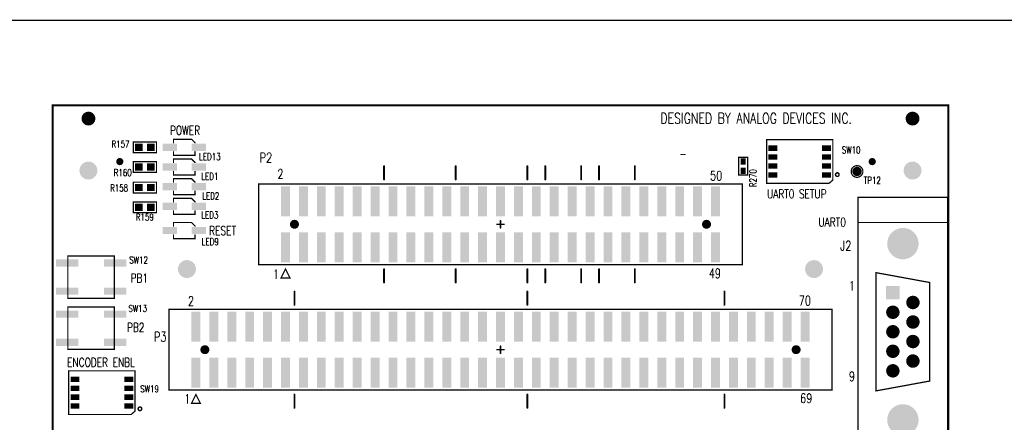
# Model space of a CAD drawing. Extents: x -3908 to 11948, y -2965 to 7442.
# Tile 35 of 42: x -384 to 5112, y 5195 to 7442. Entities that reach past the tile are written whole.
import ezdxf
from ezdxf.enums import TextEntityAlignment as Align

# ---------------------------------------------------------------- set-up
doc = ezdxf.new("R2010")
doc.units = 0
doc.header["$MEASUREMENT"] = 0
doc.layers.get('0').update_dxf_attribs({"linetype": 'CONTINUOUS'})
for name, color, linetype in [('2D_LINE_00', 7, 'CONTINUOUS'), ('2D_LINE_26', 7, 'CONTINUOUS'), ('BOARD_OUTLINE_00', 7, 'CONTINUOUS'), ('PADS_TOP', 9, 'CONTINUOUS'), ('PADS_XR_27', 7, 'CONTINUOUS'), ('PART_NAME_01', 7, 'CONTINUOUS'), ('PART_TOP_2DLINE_00', 7, 'CONTINUOUS'), ('PART_TOP_2DLINE_01', 7, 'CONTINUOUS'), ('TEXT_26', 7, 'CONTINUOUS')]:
    doc.layers.add(name, color=color, linetype=linetype)
doc.styles.add('W5', font='simplex', dxfattribs={"width": 0.75})
doc.styles.add('W7', font='simplex', dxfattribs={"width": 0.75})
doc.styles.add('W8', font='simplex', dxfattribs={"width": 0.75})

# ---------------------------------------------------------------- blocks, each defined once
blk = doc.blocks.new('SMOOTH_11$11')
at = {"const_width": 5.55}
blk.add_lwpolyline([(-2.8, 0, 1), (2.8, 0, 1)], format="xyb", close=True, dxfattribs=at)
blk = doc.blocks.new('BOARD_167')
at = {"layer": 'BOARD_OUTLINE_00', "const_width": 11.1}
blk.add_lwpolyline([(0, 165), (0, 7495), (5000, 7495), (5000, 165)], close=True, dxfattribs=at)
at = {"layer": 'BOARD_OUTLINE_00'}
for p in [(0, 7495), (5000, 7495)]:
    blk.add_blockref('SMOOTH_11$11', p, dxfattribs=at)
blk = doc.blocks.new('DRAWING_64')
at = {"layer": '2D_LINE_00', "const_width": 7}
blk.add_lwpolyline([(355, -6.25), (16205, -6.25), (16205, -10406.25), (355, -10406.25)], close=True, dxfattribs=at)
blk = doc.blocks.new('SMOOTH_10')
at = {"const_width": 5}
blk.add_lwpolyline([(-2.5, 0, 1), (2.5, 0, 1)], format="xyb", close=True, dxfattribs=at)
blk = doc.blocks.new('DRAWING_126')
at = {"layer": '2D_LINE_26', "const_width": 10}
blk.add_lwpolyline([(0, 0), (0, -75)], dxfattribs=at)
at = {"layer": '2D_LINE_26'}
for p in [(0, 0), (0, -75)]:
    blk.add_blockref('SMOOTH_10', p, dxfattribs=at)
blk = doc.blocks.new('DRAWING_127')
at = {"layer": '2D_LINE_26', "const_width": 10}
blk.add_lwpolyline([(0, 0), (0, -75)], dxfattribs=at)
at = {"layer": '2D_LINE_26'}
for p in [(0, 0), (0, -75)]:
    blk.add_blockref('SMOOTH_10', p, dxfattribs=at)
blk = doc.blocks.new('DRAWING_128')
at = {"layer": '2D_LINE_26', "const_width": 10}
blk.add_lwpolyline([(0, 0), (0, -75)], dxfattribs=at)
at = {"layer": '2D_LINE_26'}
for p in [(0, 0), (0, -75)]:
    blk.add_blockref('SMOOTH_10', p, dxfattribs=at)
blk = doc.blocks.new('DRAWING_129')
at = {"layer": '2D_LINE_26', "const_width": 10}
blk.add_lwpolyline([(0, 0), (0, -75)], dxfattribs=at)
at = {"layer": '2D_LINE_26'}
for p in [(0, 0), (0, -75)]:
    blk.add_blockref('SMOOTH_10', p, dxfattribs=at)
blk = doc.blocks.new('DRAWING_130')
at = {"layer": '2D_LINE_26', "const_width": 10}
blk.add_lwpolyline([(0, 0), (0, -75)], dxfattribs=at)
at = {"layer": '2D_LINE_26'}
for p in [(0, 0), (0, -75)]:
    blk.add_blockref('SMOOTH_10', p, dxfattribs=at)
blk = doc.blocks.new('DRAWING_131')
at = {"layer": '2D_LINE_26', "const_width": 10}
blk.add_lwpolyline([(0, 0), (0, -75)], dxfattribs=at)
at = {"layer": '2D_LINE_26'}
for p in [(0, 0), (0, -75)]:
    blk.add_blockref('SMOOTH_10', p, dxfattribs=at)
blk = doc.blocks.new('DRAWING_132')
at = {"layer": '2D_LINE_26', "const_width": 10}
blk.add_lwpolyline([(0, 0), (0, -75)], dxfattribs=at)
at = {"layer": '2D_LINE_26'}
for p in [(0, 0), (0, -75)]:
    blk.add_blockref('SMOOTH_10', p, dxfattribs=at)
blk = doc.blocks.new('DRAWING_133')
at = {"layer": '2D_LINE_26', "const_width": 10}
blk.add_lwpolyline([(0, 0), (0, -75)], dxfattribs=at)
at = {"layer": '2D_LINE_26'}
for p in [(0, 0), (0, -75)]:
    blk.add_blockref('SMOOTH_10', p, dxfattribs=at)
blk = doc.blocks.new('DRAWING_134')
at = {"layer": '2D_LINE_26', "const_width": 10}
blk.add_lwpolyline([(0, 0), (0, -75)], dxfattribs=at)
at = {"layer": '2D_LINE_26'}
for p in [(0, 0), (0, -75)]:
    blk.add_blockref('SMOOTH_10', p, dxfattribs=at)
blk = doc.blocks.new('DRAWING_135')
at = {"layer": '2D_LINE_26', "const_width": 10}
blk.add_lwpolyline([(0, 0), (0, -75)], dxfattribs=at)
at = {"layer": '2D_LINE_26'}
for p in [(0, 0), (0, -75)]:
    blk.add_blockref('SMOOTH_10', p, dxfattribs=at)
blk = doc.blocks.new('DRAWING_136')
at = {"layer": '2D_LINE_26', "const_width": 10}
blk.add_lwpolyline([(0, 0), (0, -75)], dxfattribs=at)
at = {"layer": '2D_LINE_26'}
for p in [(0, 0), (0, -75)]:
    blk.add_blockref('SMOOTH_10', p, dxfattribs=at)
blk = doc.blocks.new('DRAWING_137')
at = {"layer": '2D_LINE_26', "const_width": 10}
blk.add_lwpolyline([(0, 0), (0, -75)], dxfattribs=at)
at = {"layer": '2D_LINE_26'}
for p in [(0, 0), (0, -75)]:
    blk.add_blockref('SMOOTH_10', p, dxfattribs=at)
blk = doc.blocks.new('DRAWING_138')
at = {"layer": '2D_LINE_26', "const_width": 10}
blk.add_lwpolyline([(0, 0), (0, -75)], dxfattribs=at)
at = {"layer": '2D_LINE_26'}
for p in [(0, 0), (0, -75)]:
    blk.add_blockref('SMOOTH_10', p, dxfattribs=at)
blk = doc.blocks.new('DRAWING_139')
at = {"layer": '2D_LINE_26', "const_width": 10}
blk.add_lwpolyline([(0, 0), (0, -75)], dxfattribs=at)
at = {"layer": '2D_LINE_26'}
for p in [(0, 0), (0, -75)]:
    blk.add_blockref('SMOOTH_10', p, dxfattribs=at)
blk = doc.blocks.new('DRAWING_140')
at = {"layer": '2D_LINE_26', "const_width": 10}
blk.add_lwpolyline([(0, 0), (0, -75)], dxfattribs=at)
at = {"layer": '2D_LINE_26'}
for p in [(0, 0), (0, -75)]:
    blk.add_blockref('SMOOTH_10', p, dxfattribs=at)
blk = doc.blocks.new('DRAWING_141')
at = {"layer": '2D_LINE_26', "const_width": 10}
blk.add_lwpolyline([(0, 0), (0, -75)], dxfattribs=at)
at = {"layer": '2D_LINE_26'}
for p in [(0, 0), (0, -75)]:
    blk.add_blockref('SMOOTH_10', p, dxfattribs=at)
blk = doc.blocks.new('DRAWING_142')
at = {"layer": '2D_LINE_26', "const_width": 10}
blk.add_lwpolyline([(0, 0), (0, -75)], dxfattribs=at)
at = {"layer": '2D_LINE_26'}
for p in [(0, 0), (0, -75)]:
    blk.add_blockref('SMOOTH_10', p, dxfattribs=at)
blk = doc.blocks.new('DRAWING_143')
at = {"layer": '2D_LINE_26', "const_width": 10}
blk.add_lwpolyline([(0, 0), (0, -75)], dxfattribs=at)
at = {"layer": '2D_LINE_26'}
for p in [(0, 0), (0, -75)]:
    blk.add_blockref('SMOOTH_10', p, dxfattribs=at)
blk = doc.blocks.new('DRAWING_144')
at = {"layer": '2D_LINE_26', "const_width": 10}
blk.add_lwpolyline([(0, 0), (0, -75)], dxfattribs=at)
at = {"layer": '2D_LINE_26'}
for p in [(0, 0), (0, -75)]:
    blk.add_blockref('SMOOTH_10', p, dxfattribs=at)
blk = doc.blocks.new('DRAWING_145')
at = {"layer": '2D_LINE_26', "const_width": 10}
blk.add_lwpolyline([(0, 0), (0, -75)], dxfattribs=at)
at = {"layer": '2D_LINE_26'}
for p in [(0, 0), (0, -75)]:
    blk.add_blockref('SMOOTH_10', p, dxfattribs=at)
blk = doc.blocks.new('DRAWING_250')
at = {"layer": '2D_LINE_26', "const_width": 8}
blk.add_lwpolyline([(10, 0, 1), (-10, 0, 1)], format="xyb", close=True, dxfattribs=at)
blk = doc.blocks.new('DRAWING_251')
at = {"layer": '2D_LINE_26', "const_width": 8}
blk.add_lwpolyline([(10, 0, 1), (-10, 0, 1)], format="xyb", close=True, dxfattribs=at)
blk = doc.blocks.new('SMOOTH_8')
at = {"const_width": 4}
blk.add_lwpolyline([(-2, 0, 1), (2, 0, 1)], format="xyb", close=True, dxfattribs=at)
blk = doc.blocks.new('DRAWING_273')
at = {"layer": '2D_LINE_26', "const_width": 8}
for points in [[(0, 0), (-20, 0)], [(0, 0), (0, 20)], [(0, 0), (0, -20)], [(0, 0), (20, 0)]]:
    blk.add_lwpolyline(points, dxfattribs=at)
at = {"layer": '2D_LINE_26'}
for p in [(-20, 0), (0, 20), (0, 0), (0, 0), (0, 0), (0, 0), (20, 0), (0, -20)]:
    blk.add_blockref('SMOOTH_8', p, dxfattribs=at)
blk = doc.blocks.new('DRAWING_274')
at = {"layer": '2D_LINE_26', "const_width": 8}
for points in [[(0, 0), (-20, 0)], [(0, 0), (0, 20)], [(0, 0), (0, -20)], [(0, 0), (20, 0)]]:
    blk.add_lwpolyline(points, dxfattribs=at)
at = {"layer": '2D_LINE_26'}
for p in [(-20, 0), (0, 20), (0, 0), (0, 0), (0, 0), (0, 0), (20, 0), (0, -20)]:
    blk.add_blockref('SMOOTH_8', p, dxfattribs=at)
blk = doc.blocks.new('SMOOTH_5')
at = {"const_width": 2.5}
blk.add_lwpolyline([(-1.25, 0, 1), (1.25, 0, 1)], format="xyb", close=True, dxfattribs=at)
blk = doc.blocks.new('DRAWING_539')
at = {"layer": '2D_LINE_26', "const_width": 5}
blk.add_lwpolyline([(2.5, 0), (12.5, 0)], dxfattribs=at)
at = {"layer": '2D_LINE_26'}
for p in [(2.5, 0), (12.5, 0)]:
    blk.add_blockref('SMOOTH_5', p, dxfattribs=at)
blk = doc.blocks.new('DRAWING_540')
at = {"layer": '2D_LINE_26', "const_width": 5}
blk.add_lwpolyline([(2.5, 0), (12.5, 0)], dxfattribs=at)
at = {"layer": '2D_LINE_26'}
for p in [(2.5, 0), (12.5, 0)]:
    blk.add_blockref('SMOOTH_5', p, dxfattribs=at)
blk = doc.blocks.new('PAD_6')
at = {"const_width": 50}
blk.add_lwpolyline([(0, -25, 1), (0, 25, 1)], format="xyb", close=True, dxfattribs=at)
blk = doc.blocks.new('STK_TOP_20')
at = {"layer": 'PADS_TOP'}
blk.add_blockref('PAD_6', (0, 0), dxfattribs=at)
blk = doc.blocks.new('SYM_TOP_8')
blk.add_blockref('STK_TOP_20', (0, 0))
blk = doc.blocks.new('PART_TOP_3')
blk.add_blockref('SYM_TOP_8', (0, 0))
blk = doc.blocks.new('PART_TOP_4')
blk.add_blockref('SYM_TOP_8', (0, 0))
blk = doc.blocks.new('STK_TOP_26')
at = {"layer": 'PADS_TOP'}
blk.add_blockref('PAD_6', (0, 0), dxfattribs=at)
blk = doc.blocks.new('SYM_TOP_10')
blk.add_blockref('STK_TOP_26', (0, 0))
blk = doc.blocks.new('PART_TOP_5')
blk.add_blockref('SYM_TOP_10', (0, 0))
blk = doc.blocks.new('PART_TOP_6')
blk.add_blockref('SYM_TOP_10', (0, 0))
blk = doc.blocks.new('SMOOTH_7')
at = {"const_width": 3.5}
blk.add_lwpolyline([(-1.75, 0, 1), (1.75, 0, 1)], format="xyb", close=True, dxfattribs=at)
blk = doc.blocks.new('PART_BODY_TOP_278')
at = {"layer": 'PART_TOP_2DLINE_01', "const_width": 7}
for points in [[(-750, 306), (750, 306), (750, -194), (-750, -194)], [(-330, -94), (330, -94), (275, 206), (-275, 206)]]:
    blk.add_lwpolyline(points, close=True, dxfattribs=at)
for points in [[(-610, 306), (-610, -194)], [(610, 306), (610, -194)]]:
    blk.add_lwpolyline(points, dxfattribs=at)
at = {"layer": 'PART_TOP_2DLINE_01'}
for p in [(-750, 306), (-610, 306), (610, 306), (750, 306), (-275, 206), (275, 206), (-330, -94), (330, -94), (-750, -194), (-610, -194), (610, -194), (750, -194)]:
    blk.add_blockref('SMOOTH_7', p, dxfattribs=at)
blk = doc.blocks.new('PAD_30')
at = {"const_width": 75}
blk.add_lwpolyline([(-37.5, 0), (37.5, 0)], dxfattribs=at)
blk = doc.blocks.new('STK_TOP_6')
at = {"layer": 'PADS_TOP'}
blk.add_blockref('PAD_30', (0, 0), dxfattribs=at)
blk = doc.blocks.new('PAD_29')
at = {"const_width": 37.5}
blk.add_lwpolyline([(0, -18.75, 1), (0, 18.75, 1)], format="xyb", close=True, dxfattribs=at)
blk = doc.blocks.new('STK_TOP_5')
at = {"layer": 'PADS_TOP'}
blk.add_blockref('PAD_29', (0, 0), dxfattribs=at)
blk = doc.blocks.new('PAD_8')
at = {"const_width": 87.5}
blk.add_lwpolyline([(0, -43.75, 1), (0, 43.75, 1)], format="xyb", close=True, dxfattribs=at)
blk = doc.blocks.new('STK_TOP_7')
at = {"layer": 'PADS_TOP'}
blk.add_blockref('PAD_8', (0, 0), dxfattribs=at)
blk = doc.blocks.new('SYM_TOP_4')
for name, p in [('PART_BODY_TOP_278', (0, 0)), ('STK_TOP_7', (-492, 56)), ('STK_TOP_5', (-163.5, 112)), ('STK_TOP_5', (-54.5, 112)), ('STK_TOP_5', (54.5, 112)), ('STK_TOP_5', (163.5, 112)), ('STK_TOP_7', (492, 56)), ('STK_TOP_6', (-218, 0)), ('STK_TOP_5', (-109, 0)), ('STK_TOP_5', (0, 0)), ('STK_TOP_5', (109, 0)), ('STK_TOP_5', (218, 0))]:
    blk.add_blockref(name, p)
blk = doc.blocks.new('PART_TOP_31')
blk.add_blockref('SYM_TOP_4', (0, 0))
at = {"layer": 'PART_NAME_01', "style": 'W7', "width": 0.75}
blk.add_text('J2', height=53.9, rotation=90, dxfattribs=at).set_placement((-480, -262.5), align=Align.MIDDLE_CENTER)
blk = doc.blocks.new('PART_BODY_TOP_285')
at = {"layer": 'PART_TOP_2DLINE_00', "const_width": 7}
for points in [[(-1350, 225), (1350, 225), (1350, -225), (-1350, -225)], [(-1200, -250), (-1175, -300), (-1225, -300)]]:
    blk.add_lwpolyline(points, close=True, dxfattribs=at)
at = {"layer": 'PART_TOP_2DLINE_00'}
for p in [(-1350, 225), (1350, 225), (-1350, -225), (-1200, -250), (1350, -225), (-1225, -300), (-1175, -300)]:
    blk.add_blockref('SMOOTH_7', p, dxfattribs=at)
blk = doc.blocks.new('PAD_44')
at = {"const_width": 50}
blk.add_lwpolyline([(-83.5, 0), (83.5, 0)], dxfattribs=at)
blk = doc.blocks.new('STK_TOP_27')
at = {"layer": 'PADS_TOP', "rotation": 90}
blk.add_blockref('PAD_44', (0, 0), dxfattribs=at)
blk = doc.blocks.new('PAD_4')
at = {"const_width": 25}
blk.add_lwpolyline([(0, -12.5, 1), (0, 12.5, 1)], format="xyb", close=True, dxfattribs=at)
blk = doc.blocks.new('STK_TOP_28')
at = {"layer": 'PADS_TOP'}
blk.add_blockref('PAD_4', (0, 0), dxfattribs=at)
blk = doc.blocks.new('SYM_TOP_11')
for name, p in [('PART_BODY_TOP_285', (0, 0)), ('STK_TOP_27', (-1200, 128)), ('STK_TOP_27', (-1100, 128)), ('STK_TOP_27', (-1000, 128)), ('STK_TOP_27', (-900, 128)), ('STK_TOP_27', (-800, 128)), ('STK_TOP_27', (-700, 128)), ('STK_TOP_27', (-600, 128)), ('STK_TOP_27', (-500, 128)), ('STK_TOP_27', (-400, 128)), ('STK_TOP_27', (-300, 128)), ('STK_TOP_27', (-200, 128)), ('STK_TOP_27', (-100, 128)), ('STK_TOP_27', (0, 128)), ('STK_TOP_27', (100, 128)), ('STK_TOP_27', (200, 128)), ('STK_TOP_27', (300, 128)), ('STK_TOP_27', (400, 128)), ('STK_TOP_27', (500, 128)), ('STK_TOP_27', (600, 128)), ('STK_TOP_27', (700, 128)), ('STK_TOP_27', (800, 128)), ('STK_TOP_27', (900, 128)), ('STK_TOP_27', (1000, 128)), ('STK_TOP_27', (1100, 128)), ('STK_TOP_27', (1200, 128)), ('STK_TOP_28', (-1150, 0)), ('STK_TOP_28', (1150, 0)), ('STK_TOP_27', (-1200, -129)), ('STK_TOP_27', (-1100, -129)), ('STK_TOP_27', (-1000, -129)), ('STK_TOP_27', (-900, -129)), ('STK_TOP_27', (-800, -129)), ('STK_TOP_27', (-700, -129)), ('STK_TOP_27', (-600, -129)), ('STK_TOP_27', (-500, -129)), ('STK_TOP_27', (-400, -129)), ('STK_TOP_27', (-300, -129)), ('STK_TOP_27', (-200, -129)), ('STK_TOP_27', (-100, -129)), ('STK_TOP_27', (0, -129)), ('STK_TOP_27', (100, -129)), ('STK_TOP_27', (200, -129)), ('STK_TOP_27', (300, -129)), ('STK_TOP_27', (400, -129)), ('STK_TOP_27', (500, -129)), ('STK_TOP_27', (600, -129)), ('STK_TOP_27', (700, -129)), ('STK_TOP_27', (800, -129)), ('STK_TOP_27', (900, -129)), ('STK_TOP_27', (1000, -129)), ('STK_TOP_27', (1100, -129)), ('STK_TOP_27', (1200, -129))]:
    blk.add_blockref(name, p)
blk = doc.blocks.new('PART_TOP_37')
blk.add_blockref('SYM_TOP_11', (0, 0))
at = {"layer": 'PART_NAME_01', "style": 'W7', "width": 0.75}
blk.add_text('P2', height=53.9, dxfattribs=at).set_placement((-1345, 345))
blk = doc.blocks.new('PART_BODY_TOP_286')
at = {"layer": 'PART_TOP_2DLINE_00', "const_width": 7}
for points in [[(-1850, 225), (1850, 225), (1850, -225), (-1850, -225)], [(-1700, -250), (-1675, -300), (-1725, -300)]]:
    blk.add_lwpolyline(points, close=True, dxfattribs=at)
at = {"layer": 'PART_TOP_2DLINE_00'}
for p in [(-1850, 225), (1850, 225), (-1850, -225), (-1700, -250), (1850, -225), (-1725, -300), (-1675, -300)]:
    blk.add_blockref('SMOOTH_7', p, dxfattribs=at)
blk = doc.blocks.new('SYM_TOP_12')
for name, p in [('PART_BODY_TOP_286', (0, 0)), ('STK_TOP_27', (-1700, 129)), ('STK_TOP_27', (-1600, 129)), ('STK_TOP_27', (-1500, 129)), ('STK_TOP_27', (-1400, 129)), ('STK_TOP_27', (-1300, 129)), ('STK_TOP_27', (-1200, 129)), ('STK_TOP_27', (-1100, 129)), ('STK_TOP_27', (-1000, 129)), ('STK_TOP_27', (-900, 129)), ('STK_TOP_27', (-800, 129)), ('STK_TOP_27', (-700, 129)), ('STK_TOP_27', (-600, 129)), ('STK_TOP_27', (-500, 129)), ('STK_TOP_27', (-400, 129)), ('STK_TOP_27', (-300, 129)), ('STK_TOP_27', (-200, 129)), ('STK_TOP_27', (-100, 129)), ('STK_TOP_27', (0, 129)), ('STK_TOP_27', (100, 129)), ('STK_TOP_27', (200, 129)), ('STK_TOP_27', (300, 129)), ('STK_TOP_27', (400, 129)), ('STK_TOP_27', (500, 129)), ('STK_TOP_27', (600, 129)), ('STK_TOP_27', (700, 129)), ('STK_TOP_27', (800, 129)), ('STK_TOP_27', (900, 129)), ('STK_TOP_27', (1000, 129)), ('STK_TOP_27', (1100, 129)), ('STK_TOP_27', (1200, 129)), ('STK_TOP_27', (1300, 129)), ('STK_TOP_27', (1400, 129)), ('STK_TOP_27', (1500, 129)), ('STK_TOP_27', (1600, 129)), ('STK_TOP_27', (1700, 129)), ('STK_TOP_28', (-1650, 0)), ('STK_TOP_28', (1650, 0)), ('STK_TOP_27', (-1700, -129)), ('STK_TOP_27', (-1600, -129)), ('STK_TOP_27', (-1500, -129)), ('STK_TOP_27', (-1400, -129)), ('STK_TOP_27', (-1300, -129)), ('STK_TOP_27', (-1200, -129)), ('STK_TOP_27', (-1100, -129)), ('STK_TOP_27', (-1000, -129)), ('STK_TOP_27', (-900, -129)), ('STK_TOP_27', (-800, -129)), ('STK_TOP_27', (-700, -129)), ('STK_TOP_27', (-600, -129)), ('STK_TOP_27', (-500, -129)), ('STK_TOP_27', (-400, -129)), ('STK_TOP_27', (-300, -129)), ('STK_TOP_27', (-200, -129)), ('STK_TOP_27', (-100, -129)), ('STK_TOP_27', (0, -129)), ('STK_TOP_27', (100, -129)), ('STK_TOP_27', (200, -129)), ('STK_TOP_27', (300, -129)), ('STK_TOP_27', (400, -129)), ('STK_TOP_27', (500, -129)), ('STK_TOP_27', (600, -129)), ('STK_TOP_27', (700, -129)), ('STK_TOP_27', (800, -129)), ('STK_TOP_27', (900, -129)), ('STK_TOP_27', (1000, -129)), ('STK_TOP_27', (1100, -129)), ('STK_TOP_27', (1200, -129)), ('STK_TOP_27', (1300, -129)), ('STK_TOP_27', (1400, -129)), ('STK_TOP_27', (1500, -129)), ('STK_TOP_27', (1600, -129)), ('STK_TOP_27', (1700, -129))]:
    blk.add_blockref(name, p)
blk = doc.blocks.new('PART_TOP_39')
blk.add_blockref('SYM_TOP_12', (0, 0))
at = {"layer": 'PART_NAME_01', "style": 'W7', "width": 0.75}
blk.add_text('P3', height=53.9, dxfattribs=at).set_placement((-1935, 45))
blk = doc.blocks.new('PART_BODY_TOP_366')
at = {"layer": 'PART_TOP_2DLINE_00', "const_width": 7}
for points in [[(60, 25), (40, 45), (-60, 45), (-60, 25)], [(-60, -25), (-60, -45), (60, -45), (60, -25)]]:
    blk.add_lwpolyline(points, dxfattribs=at)
at = {"layer": 'PART_TOP_2DLINE_00'}
for p in [(-60, 45), (-60, 25), (40, 45), (60, 25), (-60, -25), (-60, -45), (60, -25), (60, -45)]:
    blk.add_blockref('SMOOTH_7', p, dxfattribs=at)
blk = doc.blocks.new('PAD_76')
at = {"const_width": 40}
blk.add_lwpolyline([(-40, 0), (40, 0)], dxfattribs=at)
blk = doc.blocks.new('STK_TOP_125')
at = {"layer": 'PADS_TOP'}
blk.add_blockref('PAD_76', (0, 0), dxfattribs=at)
blk = doc.blocks.new('SYM_TOP_92')
for name, p in [('STK_TOP_125', (-81, 0)), ('PART_BODY_TOP_366', (0, 0)), ('STK_TOP_125', (81, 0))]:
    blk.add_blockref(name, p)
blk = doc.blocks.new('PART_TOP_72')
blk.add_blockref('SYM_TOP_92', (0, 0))
at = {"layer": 'PART_NAME_01', "style": 'W5', "width": 0.75}
blk.add_text('LED9', height=38.5, dxfattribs=at).set_placement((145, -62.5), align=Align.MIDDLE_CENTER)
blk = doc.blocks.new('PART_TOP_73')
blk.add_blockref('SYM_TOP_92', (0, 0))
at = {"layer": 'PART_NAME_01', "style": 'W5', "width": 0.75}
blk.add_text('LED1', height=38.5, dxfattribs=at).set_placement((142.5, -52.5), align=Align.MIDDLE_CENTER)
blk = doc.blocks.new('PART_TOP_74')
blk.add_blockref('SYM_TOP_92', (0, 0))
at = {"layer": 'PART_NAME_01', "style": 'W5', "width": 0.75}
blk.add_text('LED2', height=38.5, dxfattribs=at).set_placement((147.5, -52.5), align=Align.MIDDLE_CENTER)
blk = doc.blocks.new('PART_TOP_75')
blk.add_blockref('SYM_TOP_92', (0, 0))
at = {"layer": 'PART_NAME_01', "style": 'W5', "width": 0.75}
blk.add_text('LED3', height=38.5, dxfattribs=at).set_placement((142.5, -47.5), align=Align.MIDDLE_CENTER)
blk = doc.blocks.new('PART_TOP_76')
blk.add_blockref('SYM_TOP_92', (0, 0))
at = {"layer": 'PART_NAME_01', "style": 'W5', "width": 0.75}
blk.add_text('LED13', height=38.5, dxfattribs=at).set_placement((142.5, -52.5), align=Align.MIDDLE_CENTER)
blk = doc.blocks.new('PART_BODY_TOP_395')
at = {"layer": 'PART_TOP_2DLINE_01', "const_width": 7}
blk.add_lwpolyline([(-122, 185), (122, 185), (122, -185), (-103, -185), (-122, -163)], close=True, dxfattribs=at)
at = {"layer": 'PART_TOP_2DLINE_01'}
for p in [(-122, 185), (122, 185), (-122, -163), (-103, -185), (122, -185)]:
    blk.add_blockref('SMOOTH_7', p, dxfattribs=at)
blk = doc.blocks.new('PAD_87')
at = {"const_width": 30}
blk.add_lwpolyline([(-25, 0), (25, 0)], dxfattribs=at)
blk = doc.blocks.new('STK_TOP_145')
at = {"layer": 'PADS_TOP', "rotation": 90}
blk.add_blockref('PAD_87', (0, 0), dxfattribs=at)
blk = doc.blocks.new('SYM_TOP_121')
for name, p in [('PART_BODY_TOP_395', (0, 0)), ('STK_TOP_145', (-75, 150)), ('STK_TOP_145', (-25, 150)), ('STK_TOP_145', (25, 150)), ('STK_TOP_145', (75, 150)), ('STK_TOP_145', (-75, -150)), ('STK_TOP_145', (-25, -150)), ('STK_TOP_145', (25, -150)), ('STK_TOP_145', (75, -150))]:
    blk.add_blockref(name, p)
blk = doc.blocks.new('PART_TOP_102')
blk.add_blockref('SYM_TOP_121', (0, 0))
at = {"layer": 'PART_NAME_01', "style": 'W5', "width": 0.75}
blk.add_text('SW10', height=38.5, rotation=270, dxfattribs=at).set_placement((65, -287.5), align=Align.MIDDLE_CENTER)
blk = doc.blocks.new('PART_BODY_TOP_399')
at = {"layer": 'PART_TOP_2DLINE_01', "const_width": 7}
blk.add_lwpolyline([(-129.9, 118.1), (129.9, 118.1), (129.9, -118.1), (-129.9, -118.1)], close=True, dxfattribs=at)
at = {"layer": 'PART_TOP_2DLINE_01'}
for p in [(-129.9, 118.1), (129.9, 118.1), (-129.9, -118.1), (129.9, -118.1)]:
    blk.add_blockref('SMOOTH_7', p, dxfattribs=at)
blk = doc.blocks.new('PAD_89')
at = {"const_width": 40}
blk.add_lwpolyline([(-62.5, 0), (62.5, 0)], dxfattribs=at)
blk = doc.blocks.new('STK_TOP_148')
at = {"layer": 'PADS_TOP'}
blk.add_blockref('PAD_89', (0, 0), dxfattribs=at)
blk = doc.blocks.new('SYM_TOP_125')
for name, p in [('PART_BODY_TOP_399', (0, 0)), ('STK_TOP_148', (-133.9, 78.7)), ('STK_TOP_148', (133.9, 78.7)), ('STK_TOP_148', (-133.9, -78.7)), ('STK_TOP_148', (133.9, -78.7))]:
    blk.add_blockref(name, p)
blk = doc.blocks.new('PART_TOP_104')
blk.add_blockref('SYM_TOP_125', (0, 0))
at = {"layer": 'PART_NAME_01', "style": 'W5', "width": 0.75}
blk.add_text('SW12', height=38.5, dxfattribs=at).set_placement((265, 95), align=Align.MIDDLE_CENTER)
blk = doc.blocks.new('PART_TOP_105')
blk.add_blockref('SYM_TOP_125', (0, 0))
at = {"layer": 'PART_NAME_01', "style": 'W5', "width": 0.75}
blk.add_text('SW13', height=38.5, dxfattribs=at).set_placement((260, 110), align=Align.MIDDLE_CENTER)
blk = doc.blocks.new('PAD_99')
at = {"const_width": 20}
blk.add_lwpolyline([(0, -10, 1), (0, 10, 1)], format="xyb", close=True, dxfattribs=at)
blk = doc.blocks.new('STK_TOP_157')
at = {"layer": 'PADS_TOP'}
blk.add_blockref('PAD_99', (0, 0), dxfattribs=at)
blk = doc.blocks.new('SYM_TOP_128')
blk.add_blockref('STK_TOP_157', (0, 0))
blk = doc.blocks.new('PART_TOP_118')
blk.add_blockref('SYM_TOP_128', (0, 0))
blk = doc.blocks.new('PART_TOP_119')
blk.add_blockref('SYM_TOP_128', (0, 0))
blk = doc.blocks.new('PART_BODY_TOP_405')
at = {"layer": 'PART_TOP_2DLINE_01', "const_width": 7}
blk.add_lwpolyline([(-49.2, 25), (49.2, 25), (49.2, -25), (-49.2, -25)], close=True, dxfattribs=at)
at = {"layer": 'PART_TOP_2DLINE_01'}
for p in [(-49.2, 25), (49.2, 25), (-49.2, -25), (49.2, -25)]:
    blk.add_blockref('SMOOTH_7', p, dxfattribs=at)
blk = doc.blocks.new('PAD_101')
at = {"const_width": 28}
blk.add_lwpolyline([(-17.5, 0), (17.5, 0)], dxfattribs=at)
blk = doc.blocks.new('STK_TOP_168')
at = {"layer": 'PADS_TOP'}
blk.add_blockref('PAD_101', (0, 0), dxfattribs=at)
at = {"layer": 'PADS_XR_27'}
blk.add_blockref('PAD_101', (0, 0), dxfattribs=at)
blk = doc.blocks.new('SYM_TOP_131')
for name, p in [('STK_TOP_168', (-26, 0)), ('PART_BODY_TOP_405', (0, 0)), ('STK_TOP_168', (26, 0))]:
    blk.add_blockref(name, p)
blk = doc.blocks.new('PART_TOP_326')
blk.add_blockref('SYM_TOP_131', (0, 0))
at = {"layer": 'PART_NAME_01', "style": 'W5', "width": 0.75}
blk.add_text('R270', height=38.5, rotation=180, dxfattribs=at).set_placement((67.5, 55), align=Align.MIDDLE_CENTER)
blk = doc.blocks.new('PART_BODY_TOP_436')
at = {"layer": 'PART_TOP_2DLINE_01', "const_width": 7}
blk.add_lwpolyline([(-65, 30), (65, 30), (65, -30), (-65, -30)], close=True, dxfattribs=at)
at = {"layer": 'PART_TOP_2DLINE_01'}
for p in [(-65, 30), (65, 30), (-65, -30), (65, -30)]:
    blk.add_blockref('SMOOTH_7', p, dxfattribs=at)
blk = doc.blocks.new('PAD_106')
at = {"const_width": 40}
blk.add_lwpolyline([(-21.5, 0), (21.5, 0)], dxfattribs=at)
blk = doc.blocks.new('STK_TOP_53')
at = {"layer": 'PADS_TOP'}
blk.add_blockref('PAD_106', (0, 0), dxfattribs=at)
blk = doc.blocks.new('SYM_TOP_142')
for name, p in [('STK_TOP_53', (-33.5, 0)), ('PART_BODY_TOP_436', (0, 0)), ('STK_TOP_53', (33.5, 0))]:
    blk.add_blockref(name, p)
blk = doc.blocks.new('PART_TOP_445')
blk.add_blockref('SYM_TOP_142', (0, 0))
at = {"layer": 'PART_NAME_01', "style": 'W5', "width": 0.75}
blk.add_text('R157', height=38.5, rotation=180, dxfattribs=at).set_placement((136.2, -17.5), align=Align.MIDDLE_CENTER)
blk = doc.blocks.new('PART_TOP_446')
blk.add_blockref('SYM_TOP_142', (0, 0))
at = {"layer": 'PART_NAME_01', "style": 'W5', "width": 0.75}
blk.add_text('R158', height=38.5, rotation=180, dxfattribs=at).set_placement((143.75, 2.5), align=Align.MIDDLE_CENTER)
blk = doc.blocks.new('PART_TOP_447')
blk.add_blockref('SYM_TOP_142', (0, 0))
at = {"layer": 'PART_NAME_01', "style": 'W5', "width": 0.75}
blk.add_text('R159', height=38.5, rotation=180, dxfattribs=at).set_placement((0, 55), align=Align.MIDDLE_CENTER)
blk = doc.blocks.new('PART_TOP_448')
blk.add_blockref('SYM_TOP_142', (0, 0))
at = {"layer": 'PART_NAME_01', "style": 'W5', "width": 0.75}
blk.add_text('R160', height=38.5, rotation=180, dxfattribs=at).set_placement((123.75, 31.25), align=Align.MIDDLE_CENTER)
blk = doc.blocks.new('PART_BODY_TOP_378')
at = {"layer": 'PART_TOP_2DLINE_01', "const_width": 7}
blk.add_lwpolyline([(32.5, 0, 1), (-32.5, 0, 1)], format="xyb", close=True, dxfattribs=at)
blk = doc.blocks.new('PAD_42')
at = {"const_width": 26}
blk.add_lwpolyline([(0, -13, 1), (0, 13, 1)], format="xyb", close=True, dxfattribs=at)
blk = doc.blocks.new('STK_TOP_130')
at = {"layer": 'PADS_TOP'}
blk.add_blockref('PAD_42', (0, 0), dxfattribs=at)
blk = doc.blocks.new('SYM_TOP_104')
for name in ['PART_BODY_TOP_378', 'STK_TOP_130']:
    blk.add_blockref(name, (0, 0))
blk = doc.blocks.new('PART_TOP_544')
blk.add_blockref('SYM_TOP_104', (0, 0))
at = {"layer": 'PART_NAME_01', "style": 'W5', "width": 0.75}
blk.add_text('TP12', height=38.5, dxfattribs=at).set_placement((85, -50), align=Align.MIDDLE_CENTER)
blk = doc.blocks.new('PAD_13')
at = {"const_width": 38.5}
blk.add_lwpolyline([(0, -19.25, 1), (0, 19.25, 1)], format="xyb", close=True, dxfattribs=at)
blk = doc.blocks.new('STK_TOP_248')
at = {"layer": 'PADS_TOP'}
blk.add_blockref('PAD_13', (0, 0), dxfattribs=at)
blk = doc.blocks.new('SYM_TOP_133')
blk.add_blockref('STK_TOP_248', (0, 0))
blk = doc.blocks.new('PART_TOP_545')
blk.add_blockref('SYM_TOP_133', (0, 0))
blk = doc.blocks.new('PART_TOP_546')
blk.add_blockref('SYM_TOP_133', (0, 0))
blk = doc.blocks.new('PART_TOP_547')
blk.add_blockref('SYM_TOP_121', (0, 0))
at = {"layer": 'PART_NAME_01', "style": 'W5', "width": 0.75}
blk.add_text('SW19', height=38.5, rotation=270, dxfattribs=at).set_placement((21.25, -266.25), align=Align.MIDDLE_CENTER)

msp = doc.modelspace()

# ---------------------------------------------------------------- block references
for name, p in [('DRAWING_64', (-4260, 7445)), ('BOARD_167', (-200, -530)), ('PART_TOP_545', (0, 6890)), ('PART_TOP_546', (4600, 6890)), ('PART_TOP_76', (535, 6730)), ('PART_TOP_4', (0, 6600)), ('PART_TOP_118', (175, 6650)), ('PART_TOP_73', (535, 6620)), ('PART_TOP_37', (2300, 6300)), ('DRAWING_540', (3303.8, 6690)), ('DRAWING_539', (3318.8, 6690)), ('PART_TOP_119', (4375, 6650)), ('PART_TOP_3', (4600, 6600)), ('DRAWING_132', (1650, 6625)), ('DRAWING_134', (2050, 6625)), ('DRAWING_136', (2450, 6625)), ('DRAWING_138', (2550, 6625)), ('DRAWING_140', (2750, 6625)), ('DRAWING_142', (2850, 6625)), ('DRAWING_144', (3050, 6625)), ('PART_TOP_544', (4290, 6595)), ('PART_TOP_74', (535, 6510)), ('DRAWING_250', (4180, 6577.5)), ('PART_TOP_75', (535, 6400)), ('DRAWING_273', (2300, 6300)), ('PART_TOP_72', (535, 6265)), ('PART_TOP_104', (15, 6005)), ('PART_TOP_5', (550, 6050)), ('DRAWING_133', (1650, 6050)), ('DRAWING_135', (2050, 6050)), ('DRAWING_137', (2450, 6050)), ('DRAWING_139', (2550, 6050)), ('DRAWING_141', (2750, 6050)), ('DRAWING_143', (2850, 6050)), ('DRAWING_145', (3050, 6050)), ('PART_TOP_6', (4050, 6050)), ('DRAWING_127', (1150, 5925)), ('DRAWING_128', (2450, 5925)), ('DRAWING_130', (3550, 5925)), ('PART_TOP_105', (15, 5720)), ('PART_TOP_39', (2300, 5600)), ('DRAWING_274', (2300, 5600)), ('DRAWING_126', (1150, 5350)), ('DRAWING_129', (2450, 5350)), ('DRAWING_131', (3550, 5350)), ('DRAWING_251', (287.5, 5270))]:
    msp.add_blockref(name, p)
for name, p, rotation in [('PART_TOP_445', (315, 6730), 180), ('PART_TOP_102', (3970, 6650), 90), ('PART_TOP_448', (315, 6620), 180), ('PART_TOP_326', (3655, 6625), 270), ('PART_TOP_446', (315, 6505), 180), ('PART_TOP_31', (4490, 5700), 270), ('PART_TOP_447', (315, 6395), 180), ('PART_TOP_547', (75, 5360), 90)]:
    msp.add_blockref(name, p, dxfattribs=dict(rotation=rotation))

# ---------------------------------------------------------------- texts
at = {"layer": 'TEXT_26', "width": 0.75}
for s, height, style, p in [('DESIGNED BY ANALOG DEVICES INC.', 59.5, 'W8', (3192.5, 6862.5)), ('POWER', 49, 'W7', (455, 6800)), ('2', 52.5, 'W8', (1055, 6555)), ('50', 52.5, 'W8', (3470, 6545)), ('UART0 SETUP', 49, 'W7', (3787.5, 6445)), ('UART0', 49, 'W7', (4075, 6287.5)), ('RESET', 49, 'W7', (673.8, 6240)), ('1', 52.5, 'W8', (1030, 5995)), ('49', 52.5, 'W8', (3462.5, 6000)), ('PB1', 49, 'W7', (235, 5975)), ('1', 52.5, 'W8', (4245, 5930)), ('2', 52.5, 'W8', (555, 5845)), ('70', 52.5, 'W8', (3965, 5847.5)), ('PB2', 49, 'W7', (215, 5700)), ('ENCODER ENBL', 49, 'W7', (-118.8, 5505)), ('9', 52.5, 'W8', (4245, 5425)), ('1', 52.5, 'W8', (535, 5300)), ('69', 52.5, 'W8', (3972.5, 5302.5))]:
    msp.add_text(s, height=height, dxfattribs=dict(at, style=style)).set_placement(p)

doc.saveas('drawing.dxf')
